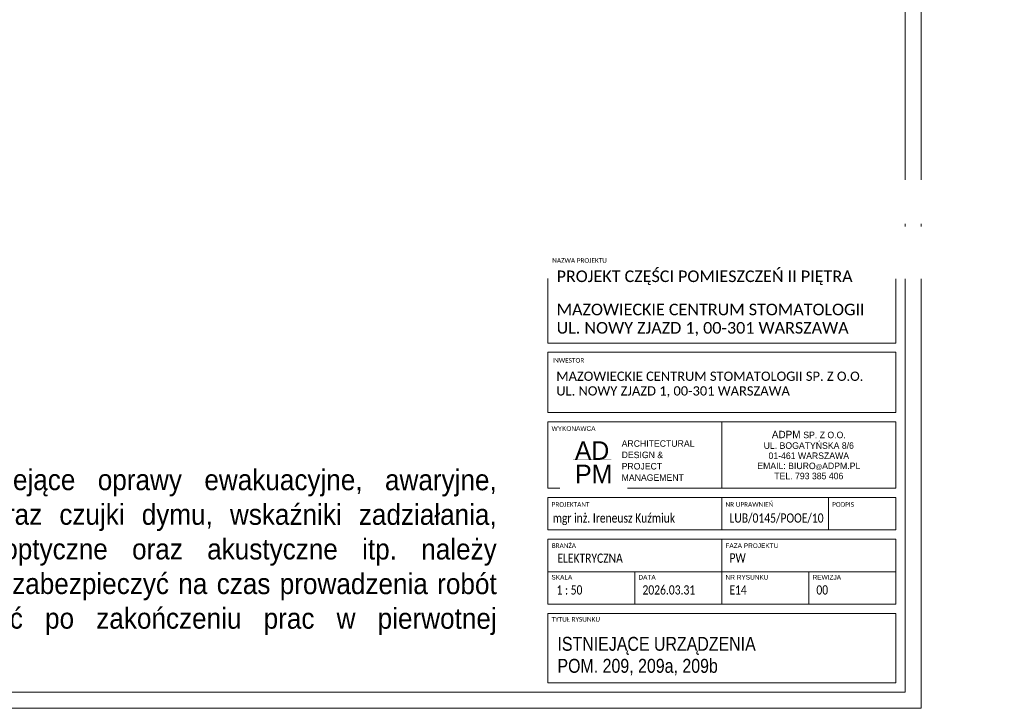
# Model space of a CAD drawing. Header units: centimetres. Extents: x 690840 to 714026, y 27673 to 40762.
# Tile 129 of 162: x 708937 to 709999, y 34777 to 35520. Entities that reach past the tile are written whole.
import ezdxf

# ---------------------------------------------------------------- set-up
doc = ezdxf.new("R2010")
doc.units = ezdxf.units.CM
doc.layers.get('0').update_dxf_attribs({"lineweight": 9})
doc.layers.add('Obrys powierzchni', color=50, linetype='Continuous', lineweight=9, plot=False)
doc.layers.add('Opis', color=102, linetype='Continuous', lineweight=9)
doc.layers.add('S3_ramka', color=7, linetype='Continuous', lineweight=5)
doc.layers.add('S3_ele.CD', color=7, linetype='Continuous', lineweight=5, true_color=0xff0f0f)
doc.layers.add('S3_ele.WZ', color=7, linetype='Continuous', lineweight=5, true_color=0xff0f0f)
doc.styles.add('Arial Narrow_4', font='ARIALN.TTF', dxfattribs={"height": 0.2})
doc.styles.add('Arial Narrow_5', font='ARIALN.TTF', dxfattribs={"height": 0.3})
doc.styles.add('Arial Narrow_7', font='ARIALN.TTF', dxfattribs={"height": 0.25})
doc.styles.add('Arial_4', font='arial.ttf', dxfattribs={"height": 0.1})
doc.styles.add('Arial_5', font='arial.ttf', dxfattribs={"height": 0.15})
doc.styles.add('ARIELCE', font='arial.ttf', dxfattribs={"width": 0.9})

# ---------------------------------------------------------------- blocks, each defined once
blk = doc.blocks.new('zw$7FBA')
at = {"lineweight": 0, "ltscale": 1.6}
blk.add_line((-197.5, 291.4), (-197.5, 219.8), dxfattribs=at)
at = {"layer": 'S3_ramka'}
for p, q in [((-385, 376.4), (-385, 473.1)), ((-385, 473.1), (-10, 473.1)), ((-10, 376.4), (-10, 473.1)), ((-385, 376.4), (-10, 376.4)), ((-385, 301.4), (-385, 366.4)), ((-385, 366.4), (-10, 366.4)), ((-10, 301.4), (-10, 366.4)), ((-385, 301.4), (-10, 301.4)), ((-385, 291.4), (-10, 291.4)), ((-385, 219.8), (-385, 291.4)), ((-10, 219.8), (-10, 291.4)), ((-385, 219.8), (-10, 219.8)), ((-385, 174.8), (-385, 209.8)), ((-385, 209.8), (-10, 209.8)), ((-197.5, 174.8), (-197.5, 209.8)), ((-82.5, 174.8), (-82.5, 209.8)), ((-10, 174.8), (-10, 209.8)), ((-10, 174.8), (-385, 174.8)), ((-385, 164.8), (-385, 94.8)), ((-385, 164.8), (-10, 164.8)), ((-197.5, 164.8), (-197.5, 94.8)), ((-10, 164.8), (-10, 94.8)), ((-385, 129.8), (-10, 129.8)), ((-385, 94.8), (-10, 94.8)), ((-385, 84.8), (-385, 10)), ((-385, 84.8), (-10, 84.8)), ((-10, 84.8), (-10, 10)), ((-385, 10), (-10, 10))]:
    blk.add_line(p, q, dxfattribs=at)
for s, insert, char_height, width, attachment_point, line_spacing_factor, style in [('{\\A1;\\fCalibri Light|b0|i0|c238|p34;\\C7;MAZOWIECKIE CENTRUM STOMATOLOGII\\PUL. NOWY ZJAZD 1, 00-301 WARSZAWA}', (-375.7, 418.8), 12.5, 331.75, 1, 0.949189, 'Arial Narrow_7'), ('{\\A1;\\fCalibri Light|b0|i0|c238|p34;\\C7;MAZOWIECKIE CENTRUM STOMATOLOGII SP. Z O.O.\\PUL. NOWY ZJAZD 1, 00-301 WARSZAWA}', (-376.1, 345.6), 10, 380.079, 1, 0.949189, 'Arial Narrow_4'), ('\\pxqc,t7.937503,15.874997,23.8125,31.750003,39.687497,47.625,55.562504,63.499997,71.4375,79.375003,87.312497,95.25,103.187503,111.124997,119.0625,127.000003,134.937497,142.875,150.812503,158.749997,166.6875,174.625003,182.562497,190.5,198.437503,206.374997,214.3125,222.250004,230.187497,238.125,246.062503,253.999997;{\\fTw Cen MT|b0|i0|c238|p34;ADPM \\H0.875x;SP. Z O.O.\\PUL. BOGATYŃSKA 8/6 \\P01-461 WARSZAWA\\PEMAIL: BIURO\\H0.714286x;@\\H1.4x;ADPM.PL\\PTEL. 793 385 406}', (-103.8, 255.6), 8, 187.5, 5, 0.936439, 'Arial_5'), ('\\pxsm1.05,qc;{\\fTw Cen MT|b0|i0|c238|p34;AD}', (-337.5, 260.4), 20, 52.507, 5, 0.936439, 'Arial_5')]:
    blk.add_mtext(s, dxfattribs=dict(at, insert=insert, char_height=char_height, width=width, attachment_point=attachment_point, line_spacing_factor=line_spacing_factor, style=style))
at = {"layer": 'S3_ramka', "char_height": 5, "attachment_point": 1, "style": 'Arial_4', "bg_fill": 3, "box_fill_scale": 1.25, "bg_fill_color": 256, "bg_fill_true_color": 13158600, "bg_fill_transparency": 0}
for s, insert, width, line_spacing_factor in [('\\pxt12.7,25.4,38.1,50.8,63.5,76.2,88.9,101.6,114.3,127,139.7,152.4,165.1,177.8,190.5,203.2,215.9,228.6,241.3,254,266.7,279.4,292.1,304.8,317.5,330.2,342.9,355.6,368.3,381,393.7,406.4;{\\fCalibri|b0|i0|c238|p34;NAZWA PROJEKTU}', (-380.4, 467.9), 95.6, 0.936439), ('\\pxt12.7,25.4,38.1,50.8,63.5,76.2,88.9,101.6,114.3,127,139.7,152.4,165.1,177.8,190.5,203.2,215.9,228.6,241.3,254,266.7,279.4,292.1,304.8,317.5,330.2,342.9,355.6,368.3,381,393.7,406.4;{\\fCalibri|b0|i0|c238|p34;INWESTOR }', (-380.4, 360.2), 98.25, 0.936439), ('{\\fCalibri|b0|i0|c238|p34;}WYKONAWCA', (-381.1, 286.7), 98.25, 0.936439), ('\\pxt12.7,25.4,38.1,50.8,63.5,76.2,88.9,101.6,114.3,127,139.7,152.4,165.1,177.8,190.5,203.2,215.9,228.6,241.3,254,266.7,279.4,292.1,304.8,317.5,330.2,342.9,355.6,368.3,381,393.7,406.4;{\\fCalibri|b0|i0|c238|p34;PROJEKTANT}', (-381.1, 204.8), 94.25, 0.936439), ('\\pxt12.7,25.4,38.1,50.8,63.5,76.2,88.9,101.6,114.3,127,139.7,152.4,165.1,177.8,190.5,203.2,215.9,228.6,241.3,254,266.7,279.4,292.1,304.8,317.5,330.2,342.9,355.6,368.3,381,393.7,406.4;{\\fCalibri|b0|i0|c238|p34;NR UPRAWNIEŃ}', (-193.6, 204.8), 94.25, 0.936439), ('\\pxt12.7,25.4,38.1,50.8,63.5,76.2,88.9,101.6,114.3,127,139.7,152.4,165.1,177.8,190.5,203.2,215.9,228.6,241.3,254,266.7,279.4,292.1,304.8,317.5,330.2,342.9,355.6,368.3,381,393.7,406.4;{\\fCalibri|b0|i0|c238|p34;PODPIS}', (-78.6, 204.8), 55.45, 0.936439), ('\\pxt1.25,2.5,3.75,5,6.25,7.5,8.75,10,11.25,12.5,13.75,15,16.25,17.5,18.75,20,21.25,22.5,23.75,25,26.25,27.5,28.75,30,31.25,32.5,33.75,35,36.25,37.5,38.75,40;{\\fCalibri|b0|i0|c238|p34;BRANŻA}', (-381, 160.4), 94.25, 0.949189), ('\\pxt1.25,2.5,3.75,5,6.25,7.5,8.75,10,11.25,12.5,13.75,15,16.25,17.5,18.75,20,21.25,22.5,23.75,25,26.25,27.5,28.75,30,31.25,32.5,33.75,35,36.25,37.5,38.75,40;{FAZA PROJEKTU}', (-193.7, 160.4), 94.25, 0.949189), ('\\pxt1.25,2.5,3.75,5,6.25,7.5,8.75,10,11.25,12.5,13.75,15,16.25,17.5,18.75,20,21.25,22.5,23.75,25,26.25,27.5,28.75,30,31.25,32.5,33.75,35,36.25,37.5,38.75,40;{SKALA}', (-381.3, 126.3), 94.25, 0.949189), ('\\pxt1.25,2.5,3.75,5,6.25,7.5,8.75,10,11.25,12.5,13.75,15,16.25,17.5,18.75,20,21.25,22.5,23.75,25,26.25,27.5,28.75,30,31.25,32.5,33.75,35,36.25,37.5,38.75,40;NR RYSUNKU', (-193.5, 126.3), 94.25, 0.949189), ('\\pxt1.25,2.5,3.75,5,6.25,7.5,8.75,10,11.25,12.5,13.75,15,16.25,17.5,18.75,20,21.25,22.5,23.75,25,26.25,27.5,28.75,30,31.25,32.5,33.75,35,36.25,37.5,38.75,40;{\\fCalibri|b0|i0|c238|p34;TYTUŁ RYSUNKU }', (-381.1, 80.9), 94.25, 0.949189)]:
    blk.add_mtext(s, dxfattribs=dict(at, insert=insert, width=width, line_spacing_factor=line_spacing_factor))
at = {"layer": 'S3_ramka', "insert": (-335.7, 235.2), "char_height": 20, "width": 52.507, "attachment_point": 5, "line_spacing_factor": 0.936439, "style": 'Arial_5', "bg_fill": 2}
blk.add_mtext('{\\fTw Cen MT|b0|i0|c238|p34;PM}', dxfattribs=at)
at = {"lineweight": 0, "ltscale": 1.6, "const_width": 0.2}
blk.add_lwpolyline([(-358, 251.1), (-316.7, 251.1)], dxfattribs=at)
at = {"layer": 'S3_ramka'}
for p, q in [((-291.3, 129.8), (-291.3, 94.3)), ((-103.8, 129.8), (-103.8, 94.8))]:
    blk.add_line(p, q, dxfattribs=at)
for s, insert, char_height, width, attachment_point, line_spacing_factor, style in [('\\pxql;{\\fCalibri Light|b0|i0|c238|p34;PROJEKT CZĘŚCI POMIESZCZEŃ II PIĘTRA}', (-375.7, 454.6), 12.5, 352.9, 1, 0.949189, 'Arial Narrow_7'), ('\\pxsm1.05,ql;{\\fTw Cen MT|b0|i0|c238|p34;ARCHITECTURAL\\PDESIGN &\\PPROJECT\\PMANAGEMENT}', (-233.6, 249.6), 7, 143.965, 5, 0.936439, 'Arial_5'), ('\\pxql;{\\A1;\\fCalibri Light|b0|i0|c238|p34;\\W0.8;\\C7;\\A0;\\C256;mgr inż. Ireneusz Kuźmiuk}', (-379.9, 192.7), 10, 199.383, 1, 0.949189, 'Arial Narrow_4'), ('\\pxql;{\\A1;\\fCalibri Light|b0|i0|c238|p34;\\W0.8;\\C7;\\A0;LUB/0145/POOE/10}', (-189.3, 192.7), 10, 123.723, 1, 0.949189, 'Arial Narrow_4'), ('\\pxt6.35,12.7,19.05,25.4,31.75,38.1,44.45,50.8,57.15,63.5,69.85,76.2,82.55,88.9,95.25,101.6,107.95,114.3,120.65,127,133.35,139.7,146.05,152.4,158.75,165.1,171.45,177.8,184.15,190.5,196.85,203.2;{\\fCalibri|b0|i0|c238|p34;\\W0.8;ELEKTRYCZNA}', (-374.9, 149.4), 10, 141.9, 1, 0.949189, 'Arial Narrow_4')]:
    blk.add_mtext(s, dxfattribs=dict(at, insert=insert, char_height=char_height, width=width, attachment_point=attachment_point, line_spacing_factor=line_spacing_factor, style=style))
at = {"layer": 'S3_ramka', "char_height": 5, "attachment_point": 1, "line_spacing_factor": 0.949189, "style": 'Arial_4', "bg_fill": 3, "box_fill_scale": 1.25, "bg_fill_color": 256, "bg_fill_true_color": 13158600, "bg_fill_transparency": 0}
for s, insert, width in [('\\pxt1.25,2.5,3.75,5,6.25,7.5,8.75,10,11.25,12.5,13.75,15,16.25,17.5,18.75,20,21.25,22.5,23.75,25,26.25,27.5,28.75,30,31.25,32.5,33.75,35,36.25,37.5,38.75,40;DATA', (-287.5, 126.3), 56.775), ('\\pxt1.25,2.5,3.75,5,6.25,7.5,8.75,10,11.25,12.5,13.75,15,16.25,17.5,18.75,20,21.25,22.5,23.75,25,26.25,27.5,28.75,30,31.25,32.5,33.75,35,36.25,37.5,38.75,40;REWIZJA', (-99.7, 126.3), 64.44)]:
    blk.add_mtext(s, dxfattribs=dict(at, insert=insert, width=width))

msp = doc.modelspace()

# ---------------------------------------------------------------- linework, layer by layer
at = {"layer": 'Obrys powierzchni', "ltscale": 1.6}
for points in [[(707809.6, 36262.3), (709909.6, 36262.3), (709909.6, 34777.3), (707809.6, 34777.3)], [(707827.1, 36244.8), (709892.1, 36244.8), (709892.1, 34794.8), (707827.1, 34794.8)]]:
    msp.add_lwpolyline(points, close=True, dxfattribs=at)

# ---------------------------------------------------------------- texts
at = {"layer": 'Opis', "color": 7, "insert": (708729.3, 35072.4), "char_height": 22.4, "width": 720.424, "attachment_point": 1, "rotation": 359.981, "style": 'ARIELCE'}
msp.add_mtext('{\\fArial|b0|i0|c238|p34;Uwaga:\\P\\pxqj;Wszysktie istniejące oprawy ewakuacyjne, awaryjne, czujki ruchu oraz czujki dymu, wskaźniki zadziałania, sygnalizatory optyczne oraz akustyczne itp. należy zdemontować i zabezpieczyć na czas prowadzenia robót oraz przywrócić po zakończeniu prac w pierwotnej lokalizacji.}', dxfattribs=at)
at = {"layer": 'S3_ramka', "lineweight": 0, "insert": (709517.3, 34833.6), "char_height": 15, "width": 343.65, "attachment_point": 4, "line_spacing_factor": 0.949189, "style": 'Arial Narrow_5'}
msp.add_mtext('\\pxt4.23333,8.46667,12.7,16.93333,21.16667,25.4,29.63333,33.86667,38.1,42.33333,46.56667,50.8,55.03333,59.26667,63.5,67.73333,71.96667,76.2,80.43333,84.66667,88.9,93.13333,97.36667,101.6,105.83333,110.06667,114.3,118.53333,122.76667,127,131.23333,135.46667;ISTNIEJĄCE URZĄDZENIA\\PPOM. {\\fArial Narrow|b0|i0|c1|p34;2\\fArial Narrow|b0|i0|c238|p34;09\\fArial Narrow|b0|i0|c1|p34;, 209a, 209b}', dxfattribs=at)

# ---------------------------------------------------------------- next in the draw order: texts
at = {"layer": 'S3_ele.CD', "insert": (708580.2, 35322.7), "char_height": 15, "width": 2038.258, "attachment_point": 1, "rotation": 359.981, "style": 'ARIELCE', "bg_fill": 2}
msp.add_mtext('{\\fArial|b0|i0|c238|p34;CD}', dxfattribs=at)
at = {"layer": 'S3_ramka', "lineweight": 0, "char_height": 10, "line_spacing_factor": 0.949189, "style": 'Arial Narrow_4', "bg_fill": 2}
for s, insert, width, attachment_point in [('{\\fCalibri|b0|i0|c238|p34;\\W0.8;PW}', (709702.8, 34944.5), 141.9, 1), ('\\pxql,t6.35,12.7,19.05,25.4,31.75,38.1,44.45,50.8,57.15,63.5,69.85,76.2,82.55,88.9,95.25,101.6,107.95,114.3,120.65,127,133.35,139.7,146.05,152.4,158.75,165.1,171.45,177.8,184.15,190.5,196.85,203.2;{\\fCalibri|b0|i0|c238|p34;\\W0.8; 1 : 50}', (709558.8, 34910), 90.65, 2)]:
    msp.add_mtext(s, dxfattribs=dict(at, insert=insert, width=width, attachment_point=attachment_point))

# ---------------------------------------------------------------- next in the draw order: texts
at = {"layer": 'S3_ele.WZ', "insert": (708686.3, 35340), "char_height": 15, "width": 2038.258, "attachment_point": 1, "rotation": 359.981, "style": 'ARIELCE', "bg_fill": 2}
msp.add_mtext('{\\fArial|b0|i0|c238|p34;WZ}', dxfattribs=at)
at = {"layer": 'S3_ramka', "lineweight": 0, "insert": (709654.3, 34910), "char_height": 10, "width": 90.65, "attachment_point": 2, "line_spacing_factor": 0.949189, "style": 'Arial Narrow_4'}
msp.add_mtext('\\pxql,t6.35,12.7,19.05,25.4,31.75,38.1,44.45,50.8,57.15,63.5,69.85,76.2,82.55,88.9,95.25,101.6,107.95,114.3,120.65,127,133.35,139.7,146.05,152.4,158.75,165.1,171.45,177.8,184.15,190.5,196.85,203.2;{\\fCalibri|b0|i0|c238|p34;\\W0.8;2026.03.31}', dxfattribs=at)

# ---------------------------------------------------------------- next in the draw order: block references
at = {"lineweight": 0, "ltscale": 1.6}
msp.add_blockref('zw$7FBA', (709892.1, 34794.8), dxfattribs=at)

# ---------------------------------------------------------------- next in the draw order: texts
at = {"layer": 'S3_ele.CD', "insert": (708383.8, 35289.7), "char_height": 15, "width": 2038.258, "attachment_point": 1, "rotation": 359.981, "style": 'ARIELCE', "bg_fill": 2}
msp.add_mtext('{\\fArial|b0|i0|c238|p34;CD}', dxfattribs=at)
at = {"layer": 'S3_ramka', "lineweight": 0, "char_height": 10, "width": 90.65, "attachment_point": 2, "line_spacing_factor": 0.949189, "style": 'Arial Narrow_4'}
for s, insert in [('\\pxql,t6.35,12.7,19.05,25.4,31.75,38.1,44.45,50.8,57.15,63.5,69.85,76.2,82.55,88.9,95.25,101.6,107.95,114.3,120.65,127,133.35,139.7,146.05,152.4,158.75,165.1,171.45,177.8,184.15,190.5,196.85,203.2;{\\fCalibri|b0|i0|c238|p34;\\W0.8;E14}', (709748, 34910)), ('\\pxql,t6.35,12.7,19.05,25.4,31.75,38.1,44.45,50.8,57.15,63.5,69.85,76.2,82.55,88.9,95.25,101.6,107.95,114.3,120.65,127,133.35,139.7,146.05,152.4,158.75,165.1,171.45,177.8,184.15,190.5,196.85,203.2;{\\fCalibri|b0|i0|c238|p34;\\W0.8;00}', (709841.8, 34910))]:
    msp.add_mtext(s, dxfattribs=dict(at, insert=insert))

# ---------------------------------------------------------------- next in the draw order: texts
at = {"layer": 'S3_ele.WZ', "insert": (708453.4, 35263.7), "char_height": 15, "width": 2038.258, "attachment_point": 1, "rotation": 359.981, "style": 'ARIELCE', "bg_fill": 2}
msp.add_mtext('{\\fArial|b0|i0|c238|p34;WZ}', dxfattribs=at)

doc.saveas('drawing.dxf')
